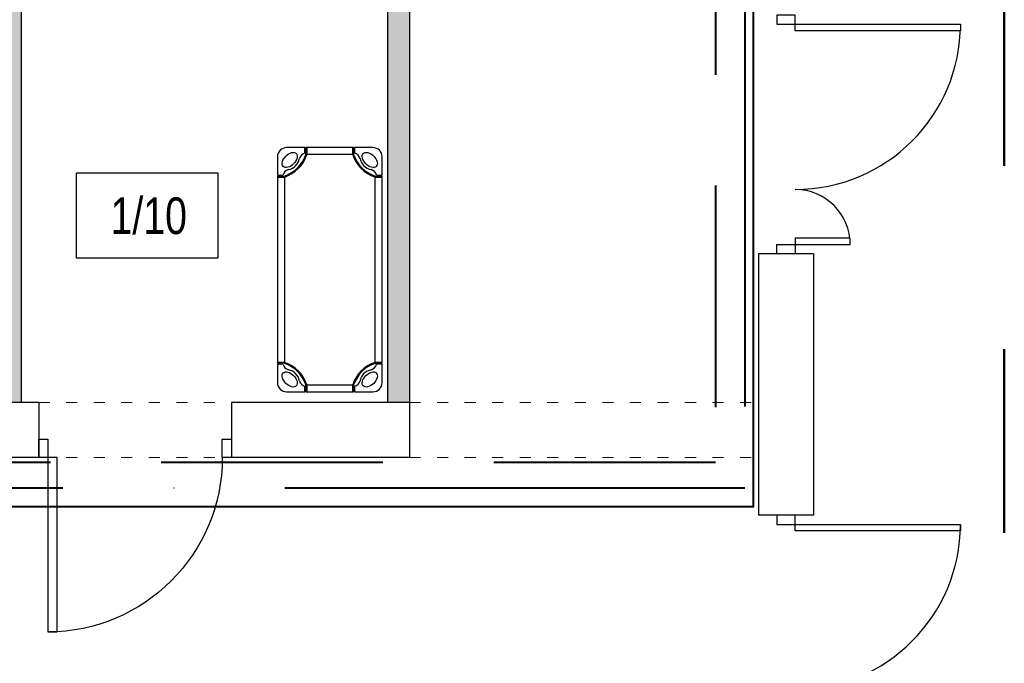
# Model space of a CAD drawing. Header units: millimetres. Extents: x 3698380 to 4312681, y 939872 to 1104488.
# Tile 14 of 93: x 3866192 to 3871554, y 1046509 to 1050015. Entities that reach past the tile are written whole.
import ezdxf

# ---------------------------------------------------------------- set-up
doc = ezdxf.new("R2010")
doc.units = ezdxf.units.MM
doc.header["$LTSCALE"] = 10
doc.set_wipeout_variables(frame=1)
for name, pattern in [('1', [2, 1, -1]), ('ACAD_ISO03W100', [30, 12, -18]), ('H2OCW', [0]), ('H2OCYR', [181.05, 120.7, -60.35]), ('H2OHW', [371.354, 250.4, -60.35, 0.254, -60.35])]:
    doc.linetypes.add(name, pattern=pattern)
for name, color, linetype, lineweight in [('0 20 cienka', 8, 'Continuous', 20), ('A-DOOR', 7, 'Continuous', 9), ('HVAC_zakres_opracowania', 1, '1', 50), ('SAN_Przewody ciepłej wody H2O na rzucie', 1, 'Continuous', 40), ('SAN_Przewody zimnej wody H2O na rzucie', 5, 'Continuous', 40)]:
    doc.layers.add(name, color=color, linetype=linetype, lineweight=lineweight)
for name, color, linetype in [('_wytyczne ele', 6, 'Continuous'), ('A_bloki', 252, 'Continuous'), ('A_kreskowanie', 8, 'Continuous'), ('A_opis_pom', 3, 'Continuous'), ('A_sc_istn', 252, 'Continuous'), ('A_sc_proj', 2, 'Continuous'), ('A_stolarka', 252, 'Continuous'), ('A_wymiary', 1, 'Continuous')]:
    doc.layers.add(name, color=color, linetype=linetype)
doc.layers.add('SAN_Przewody cyrkulacji H2O na rzucie', color=7, linetype='Continuous', lineweight=40, true_color=0x800080)
doc.styles.add('Strzałki', font='ic-isocp.shx', dxfattribs={"width": 0.8})

# ---------------------------------------------------------------- blocks, each defined once
blk = doc.blocks.new('*U469')
at = {"color": 252}
for points in [[(35, 900), (35, 0), (0, 0), (0, 900)], [(-50, -100), (0, -100), (0, 0), (-50, 0)], [(950, 0), (950, -100), (900, -100), (900, 0)]]:
    blk.add_lwpolyline(points, close=True, dxfattribs=at)
blk.add_arc((0, 0), 900, 0, 90, dxfattribs=at)
blk = doc.blocks.new('Łóżeczko przedszkolne Śpioszek - niebieskie _Nowa Szkoła_ - Łóżeczko przedszkolne Śpioszek - niebieskie _Nowa Szkoła_-1786863-1 PIĘTRO')
at = {"layer": 'A_bloki'}
for p, q in [((15, 57), (5, 57)), ((15, 54), (15, 57)), ((15.5, 56.5), (15, 56.5)), ((15, 54.5), (15.5, 54.5)), ((16.03, 57), (15.5, 57)), ((15.5, 56.99), (15.5, 57)), ((15.5, 57), (15.5, 56.99)), ((16.03, 56.99), (15.5, 56.99)), ((16.03, 56.99), (15.5, 56.99)), ((116.97, 57), (16.03, 57)), ((16.03, 56.99), (16.03, 57)), ((16.03, 57), (16.03, 56.99)), ((116.97, 56.99), (16.03, 56.99)), ((16.03, 56.76), (16.03, 56.63)), ((16.03, 56.48), (16.03, 56.63)), ((16.03, 56.63), (16.03, 56.48)), ((16.03, 56.3), (16.03, 56.48)), ((16.03, 56.48), (16.03, 56.3)), ((16.03, 56.09), (16.03, 56.29)), ((16.03, 56.29), (16.03, 56.09)), ((16.03, 55.89), (16.03, 56.09)), ((16.03, 56.09), (16.03, 55.89)), ((16.03, 55.69), (16.03, 55.89)), ((16.03, 55.89), (16.03, 55.69)), ((16.03, 55.49), (16.03, 55.69)), ((16.03, 55.69), (16.03, 55.49)), ((16.03, 55.29), (16.03, 55.49)), ((16.03, 55.49), (16.03, 55.29)), ((16.03, 55.09), (16.03, 55.29)), ((16.03, 55.29), (16.03, 55.09)), ((16.03, 54.88), (16.03, 55.09)), ((16.03, 55.09), (16.03, 54.88)), ((16.03, 54.66), (16.03, 54.88)), ((16.03, 54.88), (16.03, 54.66)), ((16.03, 54.46), (16.03, 54.66)), ((16.03, 54.66), (16.03, 54.46)), ((16.03, 54.28), (16.03, 54.46)), ((16.03, 54.46), (16.03, 54.28)), ((16.03, 54.11), (16.03, 54.28)), ((16.03, 54.28), (16.03, 54.11)), ((16.03, 53.96), (16.03, 54.11)), ((16.03, 54.11), (16.03, 53.96)), ((16.03, 53.81), (16.03, 53.96)), ((16.03, 53.96), (16.03, 53.81)), ((16.03, 53.67), (16.03, 53.81)), ((16.03, 53.81), (16.03, 53.67)), ((16.03, 53.55), (16.03, 53.67)), ((16.03, 53.67), (16.03, 53.55)), ((117.5, 57), (116.97, 57)), ((116.97, 56.99), (116.97, 57)), ((116.97, 57), (116.97, 56.99)), ((117.5, 56.99), (116.97, 56.99)), ((117.5, 56.99), (116.97, 56.99)), ((116.97, 56.63), (116.97, 56.76)), ((116.97, 56.48), (116.97, 56.63)), ((116.97, 56.63), (116.97, 56.48)), ((116.97, 56.3), (116.97, 56.48)), ((116.97, 56.48), (116.97, 56.3)), ((116.97, 56.09), (116.97, 56.29)), ((116.97, 56.29), (116.97, 56.09)), ((116.97, 55.89), (116.97, 56.09)), ((116.97, 56.09), (116.97, 55.89)), ((116.97, 55.69), (116.97, 55.89)), ((116.97, 55.89), (116.97, 55.69)), ((116.97, 55.49), (116.97, 55.69)), ((116.97, 55.69), (116.97, 55.49)), ((116.97, 55.29), (116.97, 55.49)), ((116.97, 55.49), (116.97, 55.29)), ((116.97, 55.09), (116.97, 55.29)), ((116.97, 55.29), (116.97, 55.09)), ((116.97, 54.88), (116.97, 55.09)), ((116.97, 55.09), (116.97, 54.88)), ((116.97, 54.66), (116.97, 54.88)), ((116.97, 54.88), (116.97, 54.66)), ((116.97, 54.46), (116.97, 54.66)), ((116.97, 54.66), (116.97, 54.46)), ((116.97, 54.28), (116.97, 54.46)), ((116.97, 54.46), (116.97, 54.28)), ((116.97, 54.11), (116.97, 54.28)), ((116.97, 54.28), (116.97, 54.11)), ((116.97, 53.96), (116.97, 54.11)), ((116.97, 53.81), (116.97, 53.96)), ((116.97, 53.67), (116.97, 53.81)), ((116.97, 53.81), (116.97, 53.67)), ((116.97, 53.55), (116.97, 53.67)), ((116.97, 53.67), (116.97, 53.55)), ((117.5, 56.99), (117.5, 57)), ((117.5, 57), (117.5, 56.99)), ((118, 56.5), (117.5, 56.5)), ((117.5, 54.5), (118, 54.5)), ((128, 57), (118, 57)), ((118, 57), (118, 54)), ((0, 52), (0, 42)), ((16.03, 53.19), (15.5, 53.19)), ((16.03, 53.54), (16.03, 53.42)), ((116.97, 53.19), (16.03, 53.19)), ((116.97, 53.42), (116.97, 53.54)), ((117.5, 53.19), (116.97, 53.19)), ((133, 42), (133, 52)), ((0, 42), (3, 42)), ((0, 41.5), (0, 40.97)), ((0.01, 41.5), (0, 41.5)), ((0, 41.5), (0.01, 41.5)), ((0.01, 40.97), (0, 40.97)), ((0, 40.97), (0, 16.03)), ((0, 40.97), (0.01, 40.97)), ((0.01, 41.5), (0.01, 40.97)), ((0.01, 41.5), (0.01, 40.97)), ((0.01, 40.97), (0.01, 16.03)), ((0.5, 42), (0.5, 41.5)), ((2.5, 41.5), (2.5, 42)), ((3.8, 41.5), (3.8, 40.97)), ((3.81, 40.97), (3.81, 16.03)), ((129.19, 16.03), (129.19, 40.97)), ((129.2, 40.97), (129.2, 41.5)), ((130, 42), (133, 42)), ((130.5, 42), (130.5, 41.5)), ((132.5, 41.5), (132.5, 42)), ((132.99, 41.5), (133, 41.5)), ((133, 41.5), (132.99, 41.5)), ((132.99, 40.97), (132.99, 41.5)), ((132.99, 40.97), (132.99, 41.5)), ((133, 40.97), (132.99, 40.97)), ((132.99, 40.97), (133, 40.97)), ((132.99, 16.03), (132.99, 40.97)), ((133, 40.97), (133, 41.5)), ((133, 16.03), (133, 40.97)), ((0, 16.03), (0, 15.5)), ((0, 16.03), (0.01, 16.03)), ((0.01, 16.03), (0, 16.03)), ((0.01, 15.5), (0, 15.5)), ((0, 15.5), (0.01, 15.5)), ((3, 15), (0, 15)), ((0, 15), (0, 5)), ((0.01, 16.03), (0.01, 15.5)), ((0.01, 16.03), (0.01, 15.5)), ((0.5, 15.5), (0.5, 15)), ((2.5, 15), (2.5, 15.5)), ((3.8, 16.03), (3.8, 15.5)), ((129.2, 15.5), (129.2, 16.03)), ((133, 15), (130, 15)), ((130.5, 15.5), (130.5, 15)), ((132.5, 15), (132.5, 15.5)), ((132.99, 16.03), (133, 16.03)), ((132.99, 15.5), (132.99, 16.03)), ((132.99, 15.5), (132.99, 16.03)), ((133, 16.03), (132.99, 16.03)), ((132.99, 15.5), (133, 15.5)), ((133, 15.5), (132.99, 15.5)), ((133, 15.5), (133, 16.03)), ((133, 5), (133, 15)), ((5, 0), (15, 0)), ((15, 0), (15, 3)), ((15.5, 2.5), (15, 2.5)), ((15, 0.5), (15.5, 0.5)), ((15.5, 3.81), (16.03, 3.81)), ((15.5, 0.01), (15.5, 0)), ((15.5, 0), (15.5, 0.01)), ((15.5, 0.01), (16.03, 0.01)), ((15.5, 0.01), (16.03, 0.01)), ((16.03, 3.81), (116.97, 3.81)), ((16.03, 3.58), (16.03, 3.46)), ((16.03, 3.45), (16.03, 3.33)), ((16.03, 3.33), (16.03, 3.45)), ((16.03, 3.33), (16.03, 3.19)), ((16.03, 3.19), (16.03, 3.33)), ((16.03, 3.19), (16.03, 3.04)), ((16.03, 3.04), (16.03, 3.19)), ((16.03, 3.04), (16.03, 2.89)), ((16.03, 2.89), (16.03, 3.04)), ((16.03, 2.89), (16.03, 2.72)), ((16.03, 2.72), (16.03, 2.89)), ((16.03, 2.72), (16.03, 2.54)), ((16.03, 2.54), (16.03, 2.72)), ((16.03, 2.54), (16.03, 2.34)), ((16.03, 2.34), (16.03, 2.54)), ((16.03, 2.34), (16.03, 2.12)), ((16.03, 2.12), (16.03, 2.34)), ((16.03, 2.12), (16.03, 1.91)), ((16.03, 1.91), (16.03, 2.12)), ((16.03, 1.91), (16.03, 1.71)), ((16.03, 1.71), (16.03, 1.91)), ((16.03, 1.71), (16.03, 1.51)), ((16.03, 1.51), (16.03, 1.71)), ((16.03, 1.51), (16.03, 1.31)), ((16.03, 1.31), (16.03, 1.51)), ((16.03, 1.31), (16.03, 1.11)), ((16.03, 1.11), (16.03, 1.31)), ((16.03, 1.11), (16.03, 0.91)), ((16.03, 0.91), (16.03, 1.11)), ((16.03, 0.91), (16.03, 0.71)), ((16.03, 0.71), (16.03, 0.91)), ((16.03, 0.7), (16.03, 0.52)), ((16.03, 0.52), (16.03, 0.7)), ((16.03, 0.52), (16.03, 0.37)), ((16.03, 0.37), (16.03, 0.52)), ((16.03, 0.37), (16.03, 0.24)), ((16.03, 0.01), (16.03, 0)), ((16.03, 0), (16.03, 0.01)), ((16.03, 0.01), (116.97, 0.01)), ((116.97, 3.81), (117.5, 3.81)), ((116.97, 3.46), (116.97, 3.58)), ((116.97, 3.33), (116.97, 3.45)), ((116.97, 3.45), (116.97, 3.33)), ((116.97, 3.19), (116.97, 3.33)), ((116.97, 3.33), (116.97, 3.19)), ((116.97, 3.04), (116.97, 3.19)), ((116.97, 3.19), (116.97, 3.04)), ((116.97, 2.89), (116.97, 3.04)), ((116.97, 3.04), (116.97, 2.89)), ((116.97, 2.72), (116.97, 2.89)), ((116.97, 2.89), (116.97, 2.72)), ((116.97, 2.54), (116.97, 2.72)), ((116.97, 2.72), (116.97, 2.54)), ((116.97, 2.34), (116.97, 2.54)), ((116.97, 2.54), (116.97, 2.34)), ((116.97, 2.12), (116.97, 2.34)), ((116.97, 2.34), (116.97, 2.12)), ((116.97, 1.91), (116.97, 2.12)), ((116.97, 2.12), (116.97, 1.91)), ((116.97, 1.71), (116.97, 1.91)), ((116.97, 1.91), (116.97, 1.71)), ((116.97, 1.51), (116.97, 1.71)), ((116.97, 1.31), (116.97, 1.51)), ((116.97, 1.11), (116.97, 1.31)), ((116.97, 1.31), (116.97, 1.11)), ((116.97, 0.91), (116.97, 1.11)), ((116.97, 1.11), (116.97, 0.91)), ((116.97, 0.71), (116.97, 0.91)), ((116.97, 0.91), (116.97, 0.71)), ((116.97, 0.52), (116.97, 0.7)), ((116.97, 0.7), (116.97, 0.52)), ((116.97, 0.37), (116.97, 0.52)), ((116.97, 0.52), (116.97, 0.37)), ((116.97, 0.24), (116.97, 0.37)), ((116.97, 0), (116.97, 0.01)), ((116.97, 0.01), (117.5, 0.01)), ((116.97, 0.01), (117.5, 0.01)), ((116.97, 0.01), (116.97, 0)), ((118, 2.5), (117.5, 2.5)), ((117.5, 0.5), (118, 0.5)), ((117.5, 0.01), (117.5, 0)), ((117.5, 0), (117.5, 0.01)), ((118, 3), (118, 0)), ((118, 0), (128, 0)), ((15.5, 0), (16.03, 0)), ((16.03, 0), (116.97, 0)), ((116.97, 0), (117.5, 0))]:
    blk.add_line(p, q, dxfattribs=at)
at = {"layer": 'A_bloki', "flags": 128}
for points in [[(3.17, 46.76), (2.83, 47.24), (2.63, 47.84), (2.59, 48.53), (2.71, 49.29), (2.98, 50.09), (3.39, 50.9), (3.94, 51.68), (4.59, 52.41), (5.32, 53.06), (6.1, 53.61), (6.91, 54.02), (7.71, 54.29), (8.47, 54.41), (9.16, 54.37), (9.76, 54.17), (10.24, 53.83)], [(10.24, 53.83), (10.59, 53.35), (10.79, 52.75), (10.83, 52.05), (10.71, 51.29), (10.44, 50.49), (10.02, 49.69), (9.48, 48.9), (8.83, 48.17), (8.1, 47.52), (7.31, 46.98), (6.51, 46.56), (5.71, 46.29), (4.95, 46.17), (4.25, 46.21), (3.65, 46.41), (3.17, 46.76)], [(15.5, 53.19), (15.5, 53.3), (15.5, 53.42), (15.5, 53.55), (15.5, 53.67), (15.5, 53.81), (15.5, 53.96), (15.5, 54.11), (15.5, 54.28), (15.5, 54.46), (15.5, 54.66), (15.5, 54.88), (15.5, 55.09), (15.5, 55.29), (15.5, 55.49), (15.5, 55.69), (15.5, 55.89), (15.5, 56.09), (15.5, 56.3), (15.5, 56.48), (15.5, 56.63), (15.5, 56.76), (15.5, 56.87), (15.5, 56.94), (15.5, 56.99)], [(16.03, 56.63), (16.03, 56.76), (16.03, 56.87), (16.03, 56.94), (16.03, 56.99)], [(16.03, 56.99), (16.03, 56.94), (16.03, 56.87), (16.03, 56.76)], [(116.97, 56.76), (116.97, 56.87), (116.97, 56.94), (116.97, 56.99)], [(116.97, 56.99), (116.97, 56.94), (116.97, 56.87), (116.97, 56.76), (116.97, 56.63)], [(116.97, 54.11), (116.97, 53.96), (116.97, 53.81)], [(117.5, 56.99), (117.5, 56.94), (117.5, 56.87), (117.5, 56.76), (117.5, 56.63), (117.5, 56.48), (117.5, 56.3), (117.5, 56.09), (117.5, 55.89), (117.5, 55.69), (117.5, 55.49), (117.5, 55.29), (117.5, 55.09), (117.5, 54.88), (117.5, 54.66), (117.5, 54.46), (117.5, 54.28), (117.5, 54.11), (117.5, 53.96), (117.5, 53.81), (117.5, 53.67), (117.5, 53.55), (117.5, 53.42), (117.5, 53.3), (117.5, 53.19)], [(129.83, 46.76), (129.35, 46.41), (128.75, 46.21), (128.05, 46.17), (127.29, 46.29), (126.49, 46.56), (125.69, 46.98), (124.9, 47.52), (124.17, 48.17), (123.52, 48.9), (122.98, 49.69), (122.56, 50.49), (122.29, 51.29), (122.17, 52.05), (122.21, 52.75), (122.41, 53.35), (122.76, 53.83)], [(122.76, 53.83), (123.24, 54.17), (123.84, 54.37), (124.53, 54.41), (125.29, 54.29), (126.09, 54.02), (126.9, 53.61), (127.68, 53.06), (128.41, 52.41), (129.06, 51.68), (129.61, 50.9), (130.02, 50.09), (130.29, 49.29), (130.41, 48.53), (130.37, 47.84), (130.17, 47.24), (129.83, 46.76)], [(16.03, 53.19), (16.03, 53.3), (16.03, 53.42), (16.03, 53.54)], [(16.03, 53.42), (16.03, 53.3), (16.03, 53.19)], [(116.97, 53.54), (116.97, 53.42), (116.97, 53.3), (116.97, 53.19)], [(116.97, 53.19), (116.97, 53.3), (116.97, 53.42)], [(0.01, 41.5), (0.06, 41.5), (0.13, 41.5), (0.24, 41.5), (0.37, 41.5), (0.52, 41.5), (0.7, 41.5), (0.91, 41.5), (1.11, 41.5), (1.31, 41.5), (1.51, 41.5), (1.71, 41.5), (1.91, 41.5), (2.12, 41.5), (2.34, 41.5), (2.54, 41.5), (2.72, 41.5), (2.89, 41.5), (3.04, 41.5), (3.19, 41.5), (3.33, 41.5), (3.45, 41.5), (3.58, 41.5), (3.7, 41.5), (3.81, 41.5)], [(3.81, 40.97), (3.7, 40.97), (3.58, 40.97), (3.45, 40.97), (3.33, 40.97), (3.19, 40.97), (3.04, 40.97), (2.89, 40.97), (2.72, 40.97), (2.54, 40.97), (2.34, 40.97), (2.12, 40.97), (1.91, 40.97), (1.71, 40.97), (1.51, 40.97), (1.31, 40.97), (1.11, 40.97), (0.91, 40.97), (0.7, 40.97), (0.52, 40.97), (0.37, 40.97), (0.24, 40.97), (0.13, 40.97), (0.06, 40.97), (0.01, 40.97)], [(0.01, 40.97), (0.06, 40.97), (0.13, 40.97), (0.24, 40.97), (0.37, 40.97), (0.52, 40.97), (0.7, 40.97), (0.91, 40.97), (1.11, 40.97), (1.31, 40.97), (1.51, 40.97), (1.71, 40.97), (1.91, 40.97), (2.12, 40.97), (2.34, 40.97), (2.54, 40.97), (2.72, 40.97), (2.89, 40.97), (3.04, 40.97), (3.19, 40.97), (3.33, 40.97), (3.45, 40.97), (3.58, 40.97), (3.7, 40.97), (3.81, 40.97)], [(129.19, 41.5), (129.3, 41.5), (129.42, 41.5), (129.55, 41.5), (129.67, 41.5), (129.81, 41.5), (129.96, 41.5), (130.11, 41.5), (130.28, 41.5), (130.46, 41.5), (130.66, 41.5), (130.88, 41.5), (131.09, 41.5), (131.29, 41.5), (131.49, 41.5), (131.69, 41.5), (131.89, 41.5), (132.09, 41.5), (132.3, 41.5), (132.48, 41.5), (132.63, 41.5), (132.76, 41.5), (132.87, 41.5), (132.94, 41.5), (132.99, 41.5)], [(132.99, 40.97), (132.94, 40.97), (132.87, 40.97), (132.76, 40.97), (132.63, 40.97), (132.48, 40.97), (132.3, 40.97), (132.09, 40.97), (131.89, 40.97), (131.69, 40.97), (131.49, 40.97), (131.29, 40.97), (131.09, 40.97), (130.88, 40.97), (130.66, 40.97), (130.46, 40.97), (130.28, 40.97), (130.11, 40.97), (129.96, 40.97), (129.81, 40.97), (129.67, 40.97), (129.55, 40.97), (129.42, 40.97), (129.3, 40.97), (129.19, 40.97)], [(129.19, 40.97), (129.3, 40.97), (129.42, 40.97), (129.55, 40.97), (129.67, 40.97), (129.81, 40.97), (129.96, 40.97), (130.11, 40.97), (130.28, 40.97), (130.46, 40.97), (130.66, 40.97), (130.88, 40.97), (131.09, 40.97), (131.29, 40.97), (131.49, 40.97), (131.69, 40.97), (131.89, 40.97), (132.09, 40.97), (132.3, 40.97), (132.48, 40.97), (132.63, 40.97), (132.76, 40.97), (132.87, 40.97), (132.94, 40.97), (132.99, 40.97)], [(0.01, 16.03), (0.06, 16.03), (0.13, 16.03), (0.24, 16.03), (0.37, 16.03), (0.52, 16.03), (0.7, 16.03), (0.91, 16.03), (1.11, 16.03), (1.31, 16.03), (1.51, 16.03), (1.71, 16.03), (1.91, 16.03), (2.12, 16.03), (2.34, 16.03), (2.54, 16.03), (2.72, 16.03), (2.89, 16.03), (3.04, 16.03), (3.19, 16.03), (3.33, 16.03), (3.45, 16.03), (3.58, 16.03), (3.7, 16.03), (3.81, 16.03)], [(3.81, 16.03), (3.7, 16.03), (3.58, 16.03), (3.45, 16.03), (3.33, 16.03), (3.19, 16.03), (3.04, 16.03), (2.89, 16.03), (2.72, 16.03), (2.54, 16.03), (2.34, 16.03), (2.12, 16.03), (1.91, 16.03), (1.71, 16.03), (1.51, 16.03), (1.31, 16.03), (1.11, 16.03), (0.91, 16.03), (0.7, 16.03), (0.52, 16.03), (0.37, 16.03), (0.24, 16.03), (0.13, 16.03), (0.06, 16.03), (0.01, 16.03)], [(3.81, 15.5), (3.7, 15.5), (3.58, 15.5), (3.45, 15.5), (3.33, 15.5), (3.19, 15.5), (3.04, 15.5), (2.89, 15.5), (2.72, 15.5), (2.54, 15.5), (2.34, 15.5), (2.12, 15.5), (1.91, 15.5), (1.71, 15.5), (1.51, 15.5), (1.31, 15.5), (1.11, 15.5), (0.91, 15.5), (0.7, 15.5), (0.52, 15.5), (0.37, 15.5), (0.24, 15.5), (0.13, 15.5), (0.06, 15.5), (0.01, 15.5)], [(3.17, 10.24), (3.65, 10.59), (4.25, 10.79), (4.95, 10.83), (5.71, 10.71), (6.51, 10.44), (7.31, 10.02), (8.1, 9.48), (8.83, 8.83), (9.48, 8.1), (10.02, 7.31), (10.44, 6.51), (10.71, 5.71), (10.83, 4.95), (10.79, 4.25), (10.59, 3.65), (10.24, 3.17)], [(122.76, 3.17), (122.41, 3.65), (122.21, 4.25), (122.17, 4.95), (122.29, 5.71), (122.56, 6.51), (122.98, 7.31), (123.52, 8.1), (124.17, 8.83), (124.9, 9.48), (125.69, 10.02), (126.49, 10.44), (127.29, 10.71), (128.05, 10.83), (128.75, 10.79), (129.35, 10.59), (129.83, 10.24)], [(129.19, 16.03), (129.3, 16.03), (129.42, 16.03), (129.55, 16.03), (129.67, 16.03), (129.81, 16.03), (129.96, 16.03), (130.11, 16.03), (130.28, 16.03), (130.46, 16.03), (130.66, 16.03), (130.88, 16.03), (131.09, 16.03), (131.29, 16.03), (131.49, 16.03), (131.69, 16.03), (131.89, 16.03), (132.09, 16.03), (132.3, 16.03), (132.48, 16.03), (132.63, 16.03), (132.76, 16.03), (132.87, 16.03), (132.94, 16.03), (132.99, 16.03)], [(132.99, 16.03), (132.94, 16.03), (132.87, 16.03), (132.76, 16.03), (132.63, 16.03), (132.48, 16.03), (132.3, 16.03), (132.09, 16.03), (131.89, 16.03), (131.69, 16.03), (131.49, 16.03), (131.29, 16.03), (131.09, 16.03), (130.88, 16.03), (130.66, 16.03), (130.46, 16.03), (130.28, 16.03), (130.11, 16.03), (129.96, 16.03), (129.81, 16.03), (129.67, 16.03), (129.55, 16.03), (129.42, 16.03), (129.3, 16.03), (129.19, 16.03)], [(132.99, 15.5), (132.94, 15.5), (132.87, 15.5), (132.76, 15.5), (132.63, 15.5), (132.48, 15.5), (132.3, 15.5), (132.09, 15.5), (131.89, 15.5), (131.69, 15.5), (131.49, 15.5), (131.29, 15.5), (131.09, 15.5), (130.88, 15.5), (130.66, 15.5), (130.46, 15.5), (130.28, 15.5), (130.11, 15.5), (129.96, 15.5), (129.81, 15.5), (129.67, 15.5), (129.55, 15.5), (129.42, 15.5), (129.3, 15.5), (129.19, 15.5)], [(10.24, 3.17), (9.76, 2.83), (9.16, 2.63), (8.47, 2.59), (7.71, 2.71), (6.91, 2.98), (6.1, 3.39), (5.32, 3.94), (4.59, 4.59), (3.94, 5.32), (3.39, 6.1), (2.98, 6.91), (2.71, 7.71), (2.59, 8.47), (2.63, 9.16), (2.83, 9.76), (3.17, 10.24)], [(129.83, 10.24), (130.17, 9.76), (130.37, 9.16), (130.41, 8.47), (130.29, 7.71), (130.02, 6.91), (129.61, 6.1), (129.06, 5.32), (128.41, 4.59), (127.68, 3.94), (126.9, 3.39), (126.09, 2.98), (125.29, 2.71), (124.53, 2.59), (123.84, 2.63), (123.24, 2.83), (122.76, 3.17)], [(15.5, 0.01), (15.5, 0.06), (15.5, 0.13), (15.5, 0.24), (15.5, 0.37), (15.5, 0.52), (15.5, 0.7), (15.5, 0.91), (15.5, 1.11), (15.5, 1.31), (15.5, 1.51), (15.5, 1.71), (15.5, 1.91), (15.5, 2.12), (15.5, 2.34), (15.5, 2.54), (15.5, 2.72), (15.5, 2.89), (15.5, 3.04), (15.5, 3.19), (15.5, 3.33), (15.5, 3.45), (15.5, 3.58), (15.5, 3.7), (15.5, 3.81)], [(16.03, 3.81), (16.03, 3.7), (16.03, 3.58)], [(16.03, 3.46), (16.03, 3.58), (16.03, 3.7), (16.03, 3.81)], [(16.03, 0.01), (16.03, 0.06), (16.03, 0.13), (16.03, 0.24), (16.03, 0.37)], [(16.03, 0.24), (16.03, 0.13), (16.03, 0.06), (16.03, 0.01)], [(116.97, 3.58), (116.97, 3.7), (116.97, 3.81)], [(116.97, 3.81), (116.97, 3.7), (116.97, 3.58), (116.97, 3.46)], [(116.97, 1.71), (116.97, 1.51), (116.97, 1.31)], [(116.97, 0.37), (116.97, 0.24), (116.97, 0.13), (116.97, 0.06), (116.97, 0.01)], [(116.97, 0.01), (116.97, 0.06), (116.97, 0.13), (116.97, 0.24)], [(117.5, 3.81), (117.5, 3.7), (117.5, 3.58), (117.5, 3.45), (117.5, 3.33), (117.5, 3.19), (117.5, 3.04), (117.5, 2.89), (117.5, 2.72), (117.5, 2.54), (117.5, 2.34), (117.5, 2.12), (117.5, 1.91), (117.5, 1.71), (117.5, 1.51), (117.5, 1.31), (117.5, 1.11), (117.5, 0.91), (117.5, 0.7), (117.5, 0.52), (117.5, 0.37), (117.5, 0.24), (117.5, 0.13), (117.5, 0.06), (117.5, 0.01)]]:
    blk.add_lwpolyline(points, dxfattribs=at)
at = {"layer": 'A_bloki'}
for centre, radius, start, end in [((5, 52), 5, 90, 180), ((16, 50), 4.12, 104.0321, 165.9679), ((117, 50), 4.12, 14.0321, 75.9679), ((128, 52), 5, 360, 90), ((-2.3, 59.3), 19.31, 288.3867, 341.5695), ((-2.3, 59.3), 18.81, 288.8936, 341.0613), ((4.3, 52.7), 7.89, 282.451, 347.549), ((135.3, 59.3), 19.31, 198.4305, 251.6133), ((135.3, 59.3), 18.81, 198.9387, 251.1064), ((128.7, 52.7), 7.89, 192.451, 257.549), ((6.98, 41.02), 4.1, 103.8707, 166.1293), ((126.02, 41.02), 4.1, 13.8707, 76.1293), ((6.98, 15.98), 4.1, 193.8707, 256.1293), ((-2.3, -2.3), 19.31, 18.4305, 71.6133), ((-2.3, -2.3), 18.81, 18.9387, 71.1064), ((4.3, 4.3), 7.89, 12.451, 77.549), ((135.3, -2.3), 19.31, 108.3867, 161.5695), ((135.3, -2.3), 18.81, 108.8936, 161.0613), ((128.7, 4.3), 7.89, 102.451, 167.549), ((126.02, 15.98), 4.1, 283.8707, 346.1293), ((16, 7), 4.12, 194.0321, 255.9679), ((117, 7), 4.12, 284.0321, 345.9679), ((5, 5), 5, 180, 270), ((128, 5), 5, 270, 360)]:
    blk.add_arc(centre, radius, start, end, dxfattribs=at)
for points in [[(15.5, 56.99), (15.5, 56.96), (15.5, 56.94), (15.5, 56.91)], [(117.5, 56.91), (117.5, 56.94), (117.5, 56.96), (117.5, 56.99)], [(0.09, 41.5), (0.06, 41.5), (0.04, 41.5), (0.01, 41.5)], [(132.99, 41.5), (132.96, 41.5), (132.94, 41.5), (132.91, 41.5)], [(0.01, 15.5), (0.04, 15.5), (0.06, 15.5), (0.09, 15.5)], [(132.91, 15.5), (132.94, 15.5), (132.96, 15.5), (132.99, 15.5)], [(15.5, 0.09), (15.5, 0.06), (15.5, 0.04), (15.5, 0.01)], [(117.5, 0.01), (117.5, 0.04), (117.5, 0.06), (117.5, 0.09)]]:
    blk.add_open_spline(points, degree=3, dxfattribs=at)
blk = doc.blocks.new('Drzwi-jednoskrzydłowe-panelowe - D-1 90x200 OŚCIEŻNICA-5 DRZWI-5-1256997-1 PIĘTRO')
at = {"layer": 'A_stolarka'}
for p, q in [((-47.5, 0), (-52.5, 0)), ((-52.5, 0), (-52.5, -10)), ((-47.5, -10), (-47.5, 0)), ((47.5, 0), (47.5, -10)), ((52.5, 0), (47.5, 0)), ((52.5, -10), (52.5, 0)), ((-52.5, -10), (-47.5, -10)), ((42.5, -10), (47.5, -10)), ((42.5, -105), (42.5, -10)), ((42.5, -10), (47.5, -10)), ((42.5, -105), (42.5, -10)), ((47.5, -10), (52.5, -10)), ((47.5, -10), (47.5, -105)), ((47.5, -10), (47.5, -105)), ((47.5, -105), (42.5, -105)), ((47.5, -105), (42.5, -105))]:
    blk.add_line(p, q, dxfattribs=at)
at = {"layer": 'A_stolarka', "lineweight": 18}
for p, q in [((-52.5, 0), (-47.5, 0)), ((-47.5, 0), (-47.5, -10)), ((47.5, -10), (47.5, 0)), ((47.5, 0), (52.5, 0)), ((-52.5, -10), (-52.5, -6.25)), ((-47.5, -10), (-52.5, -10)), ((52.5, -10), (47.5, -10)), ((52.5, -6.25), (52.5, -10))]:
    blk.add_line(p, q, dxfattribs=at)
at = {"layer": 'A_stolarka'}
blk.add_arc((47.5, -10), 95, 180, 270, dxfattribs=at)
blk = doc.blocks.new('d')
at = {"layer": 'A_kreskowanie', "ltscale": 2}
h = blk.add_hatch(color=252, dxfattribs=at)
h.dxf.hatch_style = 1
h.paths.add_polyline_path([(3731432.76, 791007.02), (3731312.76, 791007.02), (3731312.76, 789647.02), (3731432.76, 789647.02)])
h.paths.add_polyline_path([(3732874.74, 789327.02), (3732874.74, 789347.02), (3731432.76, 789347.02), (3731432.76, 789227.02), (3732874.74, 789227.02)])
h.paths.add_polyline_path([(3732754.74, 789227.02), (3732634.74, 789227.02), (3732634.74, 789127.02), (3732754.74, 789127.02)])
h.paths.add_polyline_path([(3734281.53, 789347.02), (3733874.74, 789347.02), (3733874.74, 789227.02), (3734281.53, 789227.02)])
h.paths.add_polyline_path([(3734161.53, 791007.02), (3734041.53, 791007.02), (3734041.53, 790927.02), (3734041.53, 790357.02), (3734041.53, 789347.02), (3734161.53, 789347.02)])
h.paths.add_polyline_path([(3736381.9, 791007.02), (3736261.9, 791007.02), (3736261.9, 789347.02), (3735463.65, 789347.02), (3735314.74, 789347.02), (3735314.74, 789227.02), (3736381.9, 789227.02)])
h.paths.add_polyline_path([(3735583.65, 789227.02), (3735463.65, 789227.02), (3735463.65, 787727.02), (3735583.65, 787727.02)])
h.paths.add_polyline_path([(3732754.74, 788122.56), (3732634.74, 788122.56), (3732634.74, 787727.02), (3732754.74, 787727.02)])
h.paths.add_polyline_path([(3731432.76, 789527.02), (3731312.76, 789527.02), (3731312.76, 787727.02), (3731432.76, 787727.02)])
h.paths.add_polyline_path([(3730049.12, 787727.02), (3729235.08, 787727.02), (3729235.08, 787627.02), (3729285.08, 787627.02), (3729285.08, 787527.02, 0.0278424), (3729290.65, 787427.02), (3730049.12, 787427.02)])
h.paths.add_polyline_path([(3729285.08, 787527.02), (3729235.08, 787527.02), (3729235.08, 787427.02), (3729290.65, 787427.02, -0.0278424)], flags=17)
h.paths.add_polyline_path([(3729285.08, 787627.02), (3729235.08, 787627.02), (3729235.08, 787527.02), (3729285.08, 787527.02)], flags=17)
h.paths.add_polyline_path([(3729114.74, 784607.02), (3728714.74, 784607.02), (3728714.74, 783607.02), (3729114.74, 783607.02)])
h.paths.add_polyline_path([(3729220.66, 783607.02), (3729114.74, 783607.02), (3729114.74, 783487.02), (3729220.66, 783487.02)])
h.paths.add_polyline_path([(3729309.74, 783607.02), (3729220.66, 783607.02), (3729220.66, 783487.02), (3729309.74, 783487.02)])
h.paths.add_polyline_path([(3732204.74, 783607.02), (3730709.74, 783607.02), (3730709.74, 783487.02), (3732204.74, 783487.02)])
h.paths.add_polyline_path([(3732324.74, 783707.02), (3732204.74, 783707.02), (3732204.74, 781627.02), (3732324.74, 781627.02)])
h.paths.add_polyline_path([(3735344.74, 786027.02), (3735224.74, 786027.02), (3732324.74, 786027.02), (3732324.74, 785907.02), (3735224.74, 785907.02), (3735224.74, 781627.02), (3735344.74, 781627.02)])
h.paths.add_polyline_path([(3744114.74, 791127.02), (3735314.74, 791127.02), (3735314.74, 791007.02), (3744114.74, 791007.02)])
h.paths.add_polyline_path([(3740100.05, 791007.02), (3739980.05, 791007.02), (3739980.05, 787727.02), (3740100.05, 787727.02)])
h.paths.add_polyline_path([(3742214.74, 791007.02), (3742094.74, 791007.02), (3742094.74, 787727.02), (3742214.74, 787727.02)])
h.paths.add_polyline_path([(3727024.74, 793327.02), (3726904.74, 793327.02), (3726904.74, 789127.02), (3727024.74, 789127.02)])
at = {"layer": '0 20 cienka', "color": 252, "linetype": 'ACAD_ISO03W100', "ltscale": 0.5}
for p, q in [((3740194.58, 787727.02), (3741244.58, 787727.02)), ((3742214.74, 787727.02), (3744114.74, 787727.02)), ((3740194.58, 787427.02), (3741244.58, 787427.02)), ((3742214.74, 787427.02), (3744114.74, 787427.02))]:
    blk.add_line(p, q, dxfattribs=at)
at = {"layer": 'A_opis_pom', "color": 252, "ltscale": 2}
blk.add_lwpolyline([(3740401.06, 788977.92), (3741169.99, 788977.92), (3741169.99, 788512.49), (3740401.06, 788512.49)], close=True, dxfattribs=at)
at = {"layer": 'A_sc_istn', "color": 252}
for points in [[(3744114.74, 788537.07), (3744114.74, 787112.59)], [(3744414.74, 788537.07), (3744114.74, 788537.07)], [(3744414.74, 788537.07), (3744414.74, 787112.59)], [(3740194.58, 787727.02), (3739885.51, 787727.02)], [(3742214.74, 787727.02), (3741244.58, 787727.02)], [(3740194.58, 787427.02), (3739885.51, 787427.02)], [(3742214.74, 787427.02), (3741244.58, 787427.02)], [(3744414.74, 787112.59), (3744114.74, 787112.59)]]:
    blk.add_lwpolyline(points, dxfattribs=at)
at = {"layer": 'A_sc_proj', "color": 252, "ltscale": 2}
for p, q in [((3740100.05, 791007.02), (3740100.05, 787727.02)), ((3742094.74, 791007.02), (3742094.74, 787727.02)), ((3742214.74, 791007.02), (3742214.74, 787427.02)), ((3740194.58, 787727.02), (3740194.58, 787427.02)), ((3741244.58, 787727.02), (3741244.58, 787427.02))]:
    blk.add_line(p, q, dxfattribs=at)
at = {"layer": 'A_stolarka', "color": 252}
for centre, radius, start, end in [((3744314.74, 789787.07), 900, 270, 0), ((3744314.74, 788587.07), 300, 0, 90)]:
    blk.add_arc(centre, radius, start, end, dxfattribs=at)
at = {"layer": 'A-DOOR', "color": 252, "xscale": -10, "yscale": 10, "zscale": 10}
blk.add_blockref('Drzwi-jednoskrzydłowe-panelowe - D-1 90x200 OŚCIEŻNICA-5 DRZWI-5-1256997-1 PIĘTRO', (3740719.58, 787527.02), dxfattribs=at)
at = {"layer": 'A_bloki', "color": 252, "xscale": 10, "yscale": 10, "zscale": 10, "rotation": 270.0000000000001}
blk.add_blockref('Łóżeczko przedszkolne Śpioszek - niebieskie _Nowa Szkoła_ - Łóżeczko przedszkolne Śpioszek - niebieskie _Nowa Szkoła_-1786863-1 PIĘTRO', (3741495.07, 789115.27), dxfattribs=at)
at = {"layer": 'A_sc_istn', "color": 252, "rotation": 270}
blk.add_blockref('*U469', (3744314.74, 787062.59), dxfattribs=at)
at = {"layer": 'A_opis_pom', "color": 252, "insert": (3740794.05, 788742.75), "char_height": 200, "attachment_point": 5, "style": 'Strzałki', "bg_fill": 3, "box_fill_scale": 1.2, "bg_fill_color": 256, "bg_fill_transparency": 10554628}
blk.add_mtext('1/10', dxfattribs=at)
at = {"color": 252}
for points in [[(3745214.74, 789787.07), (3745214.74, 789752.07), (3744314.74, 789752.07), (3744314.74, 789787.07)], [(3744614.74, 788587.07), (3744614.74, 788622.07), (3744314.74, 788622.07), (3744314.74, 788587.07)]]:
    blk.add_wipeout(points, dxfattribs=at).dxf.layer = 'A_stolarka'
for points in [[(3745214.74, 789787.07), (3745214.74, 789752.07), (3744314.74, 789752.07), (3744314.74, 789787.07)], [(3744614.74, 788587.07), (3744614.74, 788622.07), (3744314.74, 788622.07), (3744314.74, 788587.07)]]:
    blk.add_wipeout(points, dxfattribs=at).dxf.layer = 'A_stolarka'
for points in [[(3745214.74, 789787.07), (3745214.74, 789752.07), (3744314.74, 789752.07), (3744314.74, 789787.07)], [(3744614.74, 788587.07), (3744614.74, 788622.07), (3744314.74, 788622.07), (3744314.74, 788587.07)]]:
    blk.add_wipeout(points, dxfattribs=at).dxf.layer = 'A_stolarka'
at = {"layer": 'A_stolarka', "color": 252}
for points in [[(3744214.74, 789837.07), (3744214.74, 789787.07), (3744314.74, 789787.07), (3744314.74, 789837.07)], [(3745214.74, 789752.07), (3744314.74, 789752.07), (3744314.74, 789787.07), (3745214.74, 789787.07)], [(3744214.74, 788537.07), (3744214.74, 788587.07), (3744314.74, 788587.07), (3744314.74, 788537.07)], [(3744614.74, 788622.07), (3744314.74, 788622.07), (3744314.74, 788587.07), (3744614.74, 788587.07)]]:
    blk.add_lwpolyline(points, close=True, dxfattribs=at)
blk = doc.blocks.new('A$C77EF4F1D')
at = {"layer": 'HVAC_zakres_opracowania', "color": 2, "ltscale": 100}
blk.add_line((16739.2, -14310.6), (16739.2, 1834.7), dxfattribs=at)

msp = doc.modelspace()

# ---------------------------------------------------------------- block references
at = {"layer": 'A_wymiary'}
msp.add_blockref('d', (126100.4, 260202.7), dxfattribs=at)

# ---------------------------------------------------------------- next in the draw order: linework, layer by layer
at = {"layer": 'SAN_Przewody ciepłej wody H2O na rzucie', "linetype": 'H2OHW', "true_color": 0x000000}
for p, q in [((3870140.5, 1050412.2), (3870140.5, 1047462.2)), ((3870140.5, 1047462.2), (3865190.5, 1047462.2))]:
    msp.add_line(p, q, dxfattribs=at)
at = {"layer": 'SAN_Przewody cyrkulacji H2O na rzucie', "linetype": 'H2OCYR', "true_color": 0x000000}
for p, q in [((3869980.5, 1050922.2), (3869980.5, 1047602.2)), ((3869980.5, 1047602.2), (3856850.5, 1047602.2))]:
    msp.add_line(p, q, dxfattribs=at)
at = {"layer": 'SAN_Przewody zimnej wody H2O na rzucie', "linetype": 'H2OCW', "true_color": 0x000000}
for p, q in [((3870186.8, 1050212.2), (3870186.8, 1047362.2)), ((3870189.3, 1047361.8), (3865090.5, 1047362.2))]:
    msp.add_line(p, q, dxfattribs=at)

# ---------------------------------------------------------------- next in the draw order: block references
at = {"layer": '_wytyczne ele', "color": 2, "ltscale": 2}
msp.add_blockref('A$C77EF4F1D', (3854815.1, 1053529.8), dxfattribs=at)

doc.saveas('drawing.dxf')
